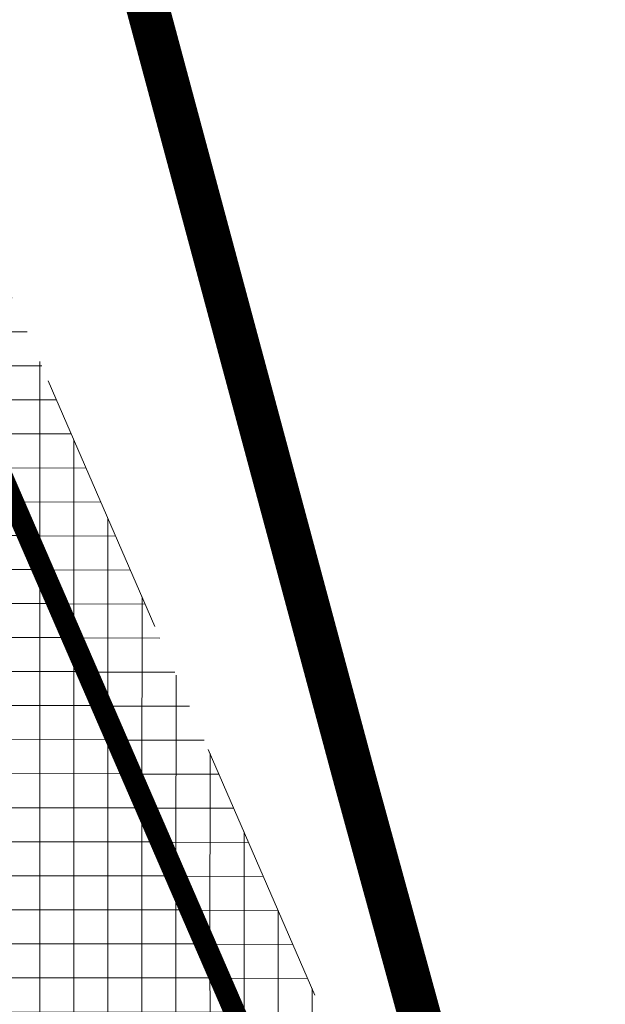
# Model space of a CAD drawing. Header units: metres. Extents: x 6467369 to 7543668, y 5829073 to 6004987.
# Tile 13 of 256: x 7543473.42 to 7543478.89, y 5829326.74 to 5829335.93. Entities that reach past the tile are written whole.
import ezdxf

# ---------------------------------------------------------------- set-up
doc = ezdxf.new("R2010")
doc.units = ezdxf.units.M
for name, pattern in [('1', [0]), ('GDE', [0]), ('HIDDEN', [0.375, 0.25, -0.125]), ('PHANTOM2', [1.25, 0.625, -0.125, 0.125, -0.125, 0.125, -0.125])]:
    doc.linetypes.add(name, pattern=pattern)
for name, color, linetype, lineweight in [('_D-krawędź pobocza', 253, 'HIDDEN', 15), ('_D-krawężnik wyniesiony BET', 7, 'Continuous', 30), ('_D-kreskowanie jezdni', 254, 'Continuous', 13), ('_D-kreskowanie pobocze', 32, '1', 13), ('_D-kreskowanie zjazd MB', 4, '1', 13), ('_D-linia rozgraniczająca inw.', 6, 'GDE', 18)]:
    doc.layers.add(name, color=color, linetype=linetype, lineweight=lineweight)
pattern_1 = [(0, (0, 0), (0, 0.3175), []), (90, (0, 0), (-0.3175, 1.944126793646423e-17), [])]

msp = doc.modelspace()

# ---------------------------------------------------------------- hatches: boundary and pattern name
at = {"layer": '_D-kreskowanie jezdni', "ltscale": 0.01, "transparency": 33554610}
h = msp.add_hatch(dxfattribs=at)
h.set_pattern_fill('ANSI37', color=256, scale=0.1, angle=45)
h.set_pattern_definition([(90, (0, 0), (-0.3175000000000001, 0), []), (180, (0, 0), (-5.551115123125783e-17, -0.3175), [])])
h.paths.add_polyline_path([(7543409.745953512, 5829462.258406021), (7543409.598435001, 5829462.545231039), (7543409.450966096, 5829462.831984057), (7543409.303556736, 5829463.118670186), (7543409.156216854, 5829463.405294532), (7543409.008956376, 5829463.691862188), (7543408.861785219, 5829463.978378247), (7543408.714713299, 5829464.264847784), (7543408.567750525, 5829464.551275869), (7543408.420906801, 5829464.837667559), (7543408.27419203, 5829465.124027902), (7543408.127616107, 5829465.410361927), (7543407.981188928, 5829465.696674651), (7543407.834920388, 5829465.982971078), (7543407.613271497, 5829466.417295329), (7543407.322111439, 5829466.989247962), (7543407.031696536, 5829467.561355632), (7543406.742125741, 5829468.13361888), (7543406.453492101, 5829468.706049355), (7543406.165881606, 5829469.278672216), (7543405.879380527, 5829469.851511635), (7543405.594071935, 5829470.424597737), (7543405.382212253, 5829470.852267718), (7543405.380675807, 5829470.855377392, -0.01973386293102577), (7543395.809390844, 5829492.289613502), (7543395.632383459, 5829492.732808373), (7543395.396215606, 5829493.327661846), (7543395.161067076, 5829493.923258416), (7543394.92686042, 5829494.519555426), (7543394.69351772, 5829495.116510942), (7543394.460964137, 5829495.714074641), (7543394.229125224, 5829496.312194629), (7543393.997930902, 5829496.910807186), (7543393.822919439, 5829497.365403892), (7543393.707589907, 5829497.665409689), (7543393.592364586, 5829497.965548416), (7543393.477233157, 5829498.265816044), (7543393.362185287, 5829498.566208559), (7543393.247210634, 5829498.86672195), (7543393.132298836, 5829499.167352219), (7543393.017439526, 5829499.468095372), (7543392.90262232, 5829499.76894742), (7543392.787836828, 5829500.06990438), (7543392.673072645, 5829500.370962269), (7543392.558319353, 5829500.67211711), (7543392.443566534, 5829500.973364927), (7543392.328803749, 5829501.27470174), (7543392.214020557, 5829501.576123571), (7543388.522689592, 5829511.269764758), (7543383.791993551, 5829509.642775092), (7543387.541343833, 5829499.796771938), (7543387.656157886, 5829499.495269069), (7543387.771013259, 5829499.193689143), (7543387.885920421, 5829498.892036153), (7543388.00088985, 5829498.590314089), (7543388.115932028, 5829498.288526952), (7543388.231057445, 5829497.98667875), (7543388.346276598, 5829497.684773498), (7543388.46159999, 5829497.382815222), (7543388.577038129, 5829497.080807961), (7543388.692601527, 5829496.778755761), (7543388.808300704, 5829496.476662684), (7543388.92414618, 5829496.174532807), (7543389.040148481, 5829495.872370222), (7543389.156318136, 5829495.570179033), (7543389.272665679, 5829495.267963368), (7543389.389201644, 5829494.965727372), (7543389.505936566, 5829494.663475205), (7543389.622880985, 5829494.361211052), (7543389.740045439, 5829494.05893912), (7543389.857440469, 5829493.756663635), (7543389.975076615, 5829493.454388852), (7543390.092964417, 5829493.15211905), (7543390.211114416, 5829492.849858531), (7543390.329537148, 5829492.547611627), (7543390.44824315, 5829492.245382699), (7543390.567242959, 5829491.943176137), (7543390.686547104, 5829491.64099636), (7543390.806166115, 5829491.338847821), (7543390.926110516, 5829491.036735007), (7543391.044985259, 5829490.738192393, 0.02000586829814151), (7543400.899151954, 5829468.63818458), (7543400.900687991, 5829468.635075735), (7543401.045016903, 5829468.34372653), (7543401.189600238, 5829468.052600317), (7543401.334427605, 5829467.761692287), (7543401.479488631, 5829467.470997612), (7543401.62477297, 5829467.18051143), (7543401.770270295, 5829466.890228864), (7543401.915970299, 5829466.600145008), (7543402.061862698, 5829466.310254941), (7543402.207937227, 5829466.020553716), (7543402.35418364, 5829465.73103637), (7543402.500591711, 5829465.44169792), (7543402.647151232, 5829465.152533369), (7543402.793852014, 5829464.863537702), (7543402.940683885, 5829464.574705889), (7543403.087636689, 5829464.286032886), (7543403.234700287, 5829463.997513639), (7543403.381864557, 5829463.709143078), (7543403.529119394, 5829463.420916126), (7543403.676454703, 5829463.132827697), (7543403.823860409, 5829462.844872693), (7543403.971326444, 5829462.55704601), (7543404.118842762, 5829462.269342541), (7543404.266399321, 5829461.981757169), (7543404.413986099, 5829461.694284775), (7543404.561593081, 5829461.406920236), (7543404.709210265, 5829461.119658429), (7543404.856827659, 5829460.832494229), (7543405.004435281, 5829460.545422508), (7543405.152023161, 5829460.258438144), (7543405.299581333, 5829459.971536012), (7543443.377905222, 5829385.935670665), (7543443.49591691, 5829385.706216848), (7543443.613882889, 5829385.476833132), (7543443.731795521, 5829385.247515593), (7543443.849647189, 5829385.018260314), (7543443.967430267, 5829384.789063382), (7543444.085137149, 5829384.55992089), (7543444.202760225, 5829384.330828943), (7543444.320291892, 5829384.101783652), (7543444.437724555, 5829383.872781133), (7543444.555050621, 5829383.643817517), (7543444.672262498, 5829383.414888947), (7543444.789352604, 5829383.185991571), (7543444.906313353, 5829382.957121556), (7543445.02313717, 5829382.728275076), (7543445.200018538, 5829382.381382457), (7543445.432538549, 5829381.924208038), (7543445.664418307, 5829381.466974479), (7543445.895585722, 5829381.009674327), (7543446.125972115, 5829380.552293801), (7543446.355510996, 5829380.09481519), (7543446.584138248, 5829379.637216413), (7543446.811788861, 5829379.179477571), (7543446.868745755, 5829379.064387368, -0.007950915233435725), (7543450.250869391, 5829371.957176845), (7543454.925274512, 5829373.75727092, 0.008251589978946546), (7543451.348885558, 5829381.284375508), (7543451.347654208, 5829381.286863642), (7543451.231868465, 5829381.520239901), (7543451.115894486, 5829381.753429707), (7543450.999740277, 5829381.986436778), (7543450.883413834, 5829382.219264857), (7543450.76692313, 5829382.4519177), (7543450.650276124, 5829382.684399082), (7543450.533480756, 5829382.916712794), (7543450.416544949, 5829383.148862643), (7543450.29947661, 5829383.380852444), (7543450.182283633, 5829383.612686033), (7543450.06497389, 5829383.844367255), (7543449.947555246, 5829384.075899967), (7543449.830035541, 5829384.307288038), (7543449.712422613, 5829384.538535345), (7543449.594724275, 5829384.769645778), (7543449.476948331, 5829385.000623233), (7543449.359102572, 5829385.231471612), (7543449.241194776, 5829385.462194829), (7543449.123232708, 5829385.692796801), (7543449.00522412, 5829385.923281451), (7543448.887176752, 5829386.153652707), (7543448.769098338, 5829386.3839145), (7543448.650996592, 5829386.614070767), (7543448.532879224, 5829386.84412544), (7543448.414753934, 5829387.074082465), (7543448.296628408, 5829387.303945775), (7543448.178510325, 5829387.533719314), (7543448.060407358, 5829387.763407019), (7543447.942327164, 5829387.993012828), (7543447.824277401, 5829388.222540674)])
h.paths.add_polyline_path([(7543458.309081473, 5829366.087622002), (7543458.206268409, 5829366.324367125), (7543458.1034143, 5829366.56118518), (7543458.00051125, 5829366.798072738), (7543457.897551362, 5829367.035026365), (7543457.794526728, 5829367.272042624), (7543457.691429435, 5829367.509118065), (7543457.588251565, 5829367.746249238), (7543457.484985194, 5829367.98343268), (7543457.38162239, 5829368.220664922), (7543457.278155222, 5829368.457942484), (7543457.174575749, 5829368.695261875), (7543457.070876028, 5829368.932619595), (7543456.967048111, 5829369.170012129), (7543456.863084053, 5829369.407435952), (7543456.758975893, 5829369.644887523), (7543456.654715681, 5829369.882363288), (7543456.550295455, 5829370.119859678), (7543456.445707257, 5829370.357373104), (7543456.340943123, 5829370.594899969), (7543456.235995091, 5829370.832436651), (7543456.130855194, 5829371.069979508), (7543456.025515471, 5829371.307524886), (7543455.919967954, 5829371.545069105), (7543455.814204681, 5829371.782608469), (7543455.708217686, 5829372.020139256), (7543455.601999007, 5829372.257657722), (7543455.495540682, 5829372.495160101), (7543455.388834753, 5829372.732642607), (7543455.281873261, 5829372.970101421), (7543455.175899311, 5829373.204762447, 0.0006006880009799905), (7543454.925274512, 5829373.75727092), (7543450.250869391, 5829371.957176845, -0.0006403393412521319), (7543450.51339584, 5829371.380154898), (7543450.670621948, 5829371.032929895), (7543450.880581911, 5829370.566810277), (7543451.089814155, 5829370.100025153), (7543451.298376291, 5829369.63260994), (7543451.506325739, 5829369.164600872), (7543451.713718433, 5829368.696037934), (7543451.920607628, 5829368.226967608), (7543452.127044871, 5829367.757440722), (7543452.28339967, 5829367.400824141), (7543452.386462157, 5829367.165459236), (7543452.489456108, 5829366.929973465), (7543452.592389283, 5829366.694370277), (7543452.695269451, 5829366.458653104), (7543452.798104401, 5829366.22282538), (7543452.900901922, 5829365.98689053), (7543453.003669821, 5829365.750851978), (7543453.106415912, 5829365.514713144), (7543453.209148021, 5829365.278477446), (7543453.311873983, 5829365.042148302), (7543453.414601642, 5829364.805729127), (7543453.517338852, 5829364.569223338), (7543453.620093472, 5829364.33263435), (7543453.722873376, 5829364.095965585), (7543482.827848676, 5829297.07563406), (7543482.964939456, 5829296.759961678), (7543483.102103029, 5829296.444169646), (7543483.239356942, 5829296.128265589), (7543483.37671876, 5829295.812257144), (7543483.514206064, 5829295.496151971), (7543483.651836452, 5829295.179957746), (7543483.789627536, 5829294.863682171), (7543483.927596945, 5829294.547332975), (7543484.065762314, 5829294.230917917), (7543484.204141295, 5829293.914444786), (7543484.342751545, 5829293.59792141), (7543484.481610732, 5829293.281355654), (7543484.620736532, 5829292.964755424), (7543484.760146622, 5829292.648128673), (7543484.899858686, 5829292.331483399), (7543485.039890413, 5829292.01482765), (7543485.180259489, 5829291.69816953), (7543485.320983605, 5829291.381517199), (7543485.462080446, 5829291.064878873), (7543485.603567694, 5829290.748262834), (7543485.745463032, 5829290.431677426), (7543485.887784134, 5829290.115131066), (7543486.030548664, 5829289.798632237), (7543486.173774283, 5829289.482189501), (7543486.317478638, 5829289.165811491), (7543486.461679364, 5829288.849506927), (7543486.606394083, 5829288.533284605), (7543486.751640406, 5829288.217153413), (7543486.897435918, 5829287.901122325), (7543487.042095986, 5829287.588874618, 0.02273060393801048), (7543495.541139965, 5829271.266797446), (7543495.54299273, 5829271.263596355), (7543495.717909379, 5829270.962543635), (7543495.893240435, 5829270.661892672), (7543496.068968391, 5829270.361634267), (7543496.245075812, 5829270.061759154), (7543496.421545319, 5829269.762258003), (7543496.598359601, 5829269.463121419), (7543496.775501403, 5829269.164339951), (7543496.952953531, 5829268.865904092), (7543497.130698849, 5829268.567804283), (7543497.308720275, 5829268.270030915), (7543497.487000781, 5829267.972574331), (7543497.665523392, 5829267.675424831), (7543497.844271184, 5829267.378572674), (7543498.023227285, 5829267.082008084), (7543498.202374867, 5829266.785721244), (7543498.38169715, 5829266.489702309), (7543498.561177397, 5829266.193941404), (7543498.740798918, 5829265.898428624), (7543498.920545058, 5829265.603154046), (7543499.100399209, 5829265.308107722), (7543499.280344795, 5829265.013279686), (7543499.46036528, 5829264.718659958), (7543499.640444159, 5829264.424238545), (7543499.820564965, 5829264.130005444), (7543500.000711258, 5829263.835950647), (7543500.18086663, 5829263.542064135), (7543500.3610147, 5829263.248335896), (7543500.541139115, 5829262.954755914), (7543500.721223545, 5829262.66131418), (7543500.901251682, 5829262.368000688), (7543536.326194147, 5829204.652589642), (7543539.961566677, 5829208.287962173), (7543505.162580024, 5829264.983546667), (7543504.982624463, 5829265.276741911), (7543504.802757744, 5829265.569828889), (7543504.622996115, 5829265.862817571), (7543504.443355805, 5829266.155717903), (7543504.263853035, 5829266.44853982), (7543504.084504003, 5829266.741293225), (7543503.905324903, 5829267.033988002), (7543503.726331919, 5829267.326634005), (7543503.453479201, 5829267.773182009), (7543503.097623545, 5829268.356954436), (7543502.742559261, 5829268.941105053), (7543502.388509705, 5829269.52555757), (7543502.035656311, 5829270.110303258), (7543501.684158, 5829270.695369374), (7543501.334163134, 5829271.280799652), (7543500.98581472, 5829271.866645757), (7543500.639250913, 5829272.452966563), (7543500.294607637, 5829273.039823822), (7543499.952020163, 5829273.627279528), (7543499.866452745, 5829273.775117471, -0.02229541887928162), (7543491.722217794, 5829289.382629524), (7543491.508339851, 5829289.8422757), (7543491.223463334, 5829290.45978346), (7543490.940255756, 5829291.078632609), (7543490.65858889, 5829291.698747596), (7543490.378334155, 5829292.320052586), (7543490.099364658, 5829292.942466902), (7543489.821554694, 5829293.565906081), (7543489.544784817, 5829294.190270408), (7543489.268941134, 5829294.815446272), (7543488.993926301, 5829295.441281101), (7543488.719675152, 5829296.067547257), (7543488.510260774, 5829296.547131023), (7543488.373123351, 5829296.86157259), (7543488.236052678, 5829297.176194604), (7543488.099031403, 5829297.490989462), (7543487.962042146, 5829297.805949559), (7543487.825067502, 5829298.121067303), (7543487.688090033, 5829298.4363351), (7543487.551092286, 5829298.751745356), (7543487.414056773, 5829299.067290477)])
at = {"layer": '_D-kreskowanie pobocze', "ltscale": 0.01, "transparency": 33554623}
h = msp.add_hatch(dxfattribs=at)
h.set_pattern_fill('NET', color=256, scale=0.1)
h.set_pattern_definition(pattern_1)
h.paths.add_polyline_path([(7543492.402208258, 5829289.699035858), (7543492.259095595, 5829290.006600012), (7543492.116690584, 5829290.313980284), (7543491.974704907, 5829290.62175313), (7543491.833122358, 5829290.929910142), (7543491.691926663, 5829291.238442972), (7543491.551101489, 5829291.547343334), (7543491.410630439, 5829291.85660301), (7543491.270497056, 5829292.166213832), (7543491.130684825, 5829292.476167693), (7543490.991177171, 5829292.786456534), (7543490.851957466, 5829293.097072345), (7543490.713009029, 5829293.408007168), (7543490.574467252, 5829293.718910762), (7543490.436002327, 5829294.030478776), (7543490.297758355, 5829294.342342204), (7543490.159718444, 5829294.654493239), (7543490.021865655, 5829294.966924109), (7543489.884183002, 5829295.279627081), (7543489.746653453, 5829295.592594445), (7543489.609259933, 5829295.905818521), (7543489.471985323, 5829296.21929164), (7543489.334812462, 5829296.533006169), (7543489.197724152, 5829296.846954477), (7543489.060703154, 5829297.161128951), (7543488.92373219, 5829297.475521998), (7543488.786793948, 5829297.790126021), (7543488.649871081, 5829298.104933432), (7543488.512946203, 5829298.419936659), (7543488.376001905, 5829298.7351281), (7543488.239020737, 5829299.050500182), (7543488.101987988, 5829299.36603894), (7543458.997011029, 5829366.386374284), (7543458.894188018, 5829366.62314231), (7543458.791314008, 5829366.860006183), (7543458.688381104, 5829367.096962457), (7543458.585381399, 5829367.334007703), (7543458.482306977, 5829367.571138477), (7543458.379149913, 5829367.808351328), (7543458.275902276, 5829368.045642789), (7543458.172556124, 5829368.283009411), (7543458.06910351, 5829368.520447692), (7543457.96553648, 5829368.75795416), (7543457.861847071, 5829368.995525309), (7543457.758027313, 5829369.233157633), (7543457.654069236, 5829369.470847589), (7543457.549964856, 5829369.70859166), (7543457.445706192, 5829369.946386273), (7543457.341285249, 5829370.184227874), (7543457.236694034, 5829370.422112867), (7543457.13192455, 5829370.660037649), (7543457.026968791, 5829370.897998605), (7543456.921818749, 5829371.135992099), (7543456.816466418, 5829371.374014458), (7543456.710903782, 5829371.612062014), (7543456.605122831, 5829371.850131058), (7543456.499115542, 5829372.088217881), (7543456.3928739, 5829372.326318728), (7543456.286389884, 5829372.564429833), (7543456.179655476, 5829372.802547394), (7543456.072662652, 5829373.040667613), (7543455.965403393, 5829373.278786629), (7543455.857869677, 5829373.516900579), (7543455.750215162, 5829373.754649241, 0.0002955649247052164), (7543455.626406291, 5829374.027273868), (7543454.925274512, 5829373.75727092, -0.0003396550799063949), (7543455.067151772, 5829373.444932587), (7543455.174648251, 5829373.207532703), (7543455.281873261, 5829372.970101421), (7543455.388834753, 5829372.732642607), (7543455.495540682, 5829372.495160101), (7543455.601999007, 5829372.257657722), (7543455.708217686, 5829372.020139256), (7543455.814204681, 5829371.782608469), (7543455.919967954, 5829371.545069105), (7543456.025515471, 5829371.307524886), (7543456.130855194, 5829371.069979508), (7543456.235995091, 5829370.832436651), (7543456.340943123, 5829370.594899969), (7543456.445707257, 5829370.357373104), (7543456.550295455, 5829370.119859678), (7543456.654715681, 5829369.882363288), (7543456.758975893, 5829369.644887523), (7543456.863084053, 5829369.407435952), (7543456.967048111, 5829369.170012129), (7543457.070876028, 5829368.932619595), (7543457.174575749, 5829368.695261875), (7543457.278155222, 5829368.457942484), (7543457.38162239, 5829368.220664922), (7543457.484985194, 5829367.98343268), (7543457.588251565, 5829367.746249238), (7543457.691429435, 5829367.509118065), (7543457.794526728, 5829367.272042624), (7543457.897551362, 5829367.035026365), (7543458.00051125, 5829366.798072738), (7543458.1034143, 5829366.56118518), (7543458.206268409, 5829366.324367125), (7543458.309081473, 5829366.087622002), (7543487.414056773, 5829299.067290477), (7543487.551092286, 5829298.751745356), (7543487.688090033, 5829298.4363351), (7543487.825067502, 5829298.121067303), (7543487.962042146, 5829297.805949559), (7543488.099031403, 5829297.490989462), (7543488.236052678, 5829297.176194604), (7543488.373123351, 5829296.86157259), (7543488.510260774, 5829296.547131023), (7543488.647482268, 5829296.232877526), (7543488.784805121, 5829295.918819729), (7543488.922246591, 5829295.604965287), (7543489.059823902, 5829295.291321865), (7543489.197554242, 5829294.977897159), (7543489.335454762, 5829294.664698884), (7543489.473542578, 5829294.351734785), (7543489.611834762, 5829294.039012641), (7543489.750348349, 5829293.726540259), (7543489.889100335, 5829293.41432549), (7543490.028107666, 5829293.102376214), (7543490.16738725, 5829292.790700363), (7543490.306955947, 5829292.479305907), (7543490.446830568, 5829292.168200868), (7543490.587027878, 5829291.857393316), (7543490.727564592, 5829291.546891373), (7543490.868457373, 5829291.236703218), (7543491.009722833, 5829290.926837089), (7543491.151377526, 5829290.617301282), (7543491.293437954, 5829290.308104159), (7543491.435920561, 5829289.999254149), (7543491.578841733, 5829289.690759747), (7543491.722217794, 5829289.382629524, 0.02186969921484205), (7543499.698060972, 5829274.066054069), (7543499.868306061, 5829273.771915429), (7543500.039110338, 5829273.477940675), (7543500.210457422, 5829273.184121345), (7543500.382330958, 5829272.890448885), (7543500.554714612, 5829272.596914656), (7543500.727592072, 5829272.303509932), (7543500.900947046, 5829272.010225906), (7543501.074763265, 5829271.717053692), (7543501.24902447, 5829271.423984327), (7543501.423714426, 5829271.131008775), (7543501.598816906, 5829270.838117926), (7543501.774315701, 5829270.545302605), (7543501.950194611, 5829270.252553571), (7543502.126437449, 5829269.959861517), (7543502.303028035, 5829269.667217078), (7543502.479950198, 5829269.37461083), (7543502.657187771, 5829269.082033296), (7543502.834724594, 5829268.789474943), (7543503.012544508, 5829268.496926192), (7543503.190631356, 5829268.204377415), (7543503.36896898, 5829267.911818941), (7543503.547541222, 5829267.619241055), (7543503.726331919, 5829267.326634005), (7543503.905324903, 5829267.033988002), (7543504.084504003, 5829266.741293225), (7543504.263853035, 5829266.44853982), (7543504.443355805, 5829266.155717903), (7543504.622996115, 5829265.862817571), (7543504.802757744, 5829265.569828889), (7543504.982624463, 5829265.276741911), (7543505.162580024, 5829264.983546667), (7543539.961566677, 5829208.287962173), (7543540.506872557, 5829208.833268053), (7543505.801782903, 5829265.375872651), (7543505.621849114, 5829265.669032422), (7543505.442025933, 5829265.962048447), (7543505.262329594, 5829266.254930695), (7543505.082776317, 5829266.547689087), (7543504.903382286, 5829266.840333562), (7543504.724163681, 5829267.132873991), (7543504.545136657, 5829267.42532024), (7543504.366317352, 5829267.717682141), (7543504.187721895, 5829268.009969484), (7543504.009366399, 5829268.302192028), (7543503.831266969, 5829268.594359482), (7543503.653439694, 5829268.886481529), (7543503.475900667, 5829269.17856779), (7543503.298665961, 5829269.470627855), (7543503.121751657, 5829269.762671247), (7543502.945173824, 5829270.054707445), (7543502.768948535, 5829270.346745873), (7543502.593091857, 5829270.638795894), (7543502.417416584, 5829270.931205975), (7543502.242335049, 5829271.223325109), (7543502.067670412, 5829271.515483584), (7543501.893438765, 5829271.8076905), (7543501.719656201, 5829272.099954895), (7543501.546338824, 5829272.392285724), (7543501.373502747, 5829272.68469187), (7543501.201164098, 5829272.977182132), (7543501.029339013, 5829273.269765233), (7543500.858043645, 5829273.562449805), (7543500.687294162, 5829273.855244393), (7543500.517106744, 5829274.148157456), (7543500.34749391, 5829274.441203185, -0.02186969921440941)])
h.paths.add_polyline_path([(7543487.190744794, 5829287.26939682), (7543487.043798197, 5829287.585200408), (7543486.897435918, 5829287.901122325), (7543486.751640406, 5829288.217153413), (7543486.606394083, 5829288.533284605), (7543486.461679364, 5829288.849506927), (7543486.317478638, 5829289.165811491), (7543486.173774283, 5829289.482189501), (7543486.030548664, 5829289.798632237), (7543485.887784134, 5829290.115131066), (7543485.745463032, 5829290.431677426), (7543485.603567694, 5829290.748262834), (7543485.462080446, 5829291.064878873), (7543485.320983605, 5829291.381517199), (7543485.180259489, 5829291.69816953), (7543485.039890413, 5829292.01482765), (7543484.899858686, 5829292.331483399), (7543484.760146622, 5829292.648128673), (7543484.620736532, 5829292.964755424), (7543484.481610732, 5829293.281355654), (7543484.342751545, 5829293.59792141), (7543484.204141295, 5829293.914444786), (7543484.065762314, 5829294.230917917), (7543483.927596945, 5829294.547332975), (7543483.789627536, 5829294.863682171), (7543483.651836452, 5829295.179957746), (7543483.514206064, 5829295.496151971), (7543483.37671876, 5829295.812257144), (7543483.239356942, 5829296.128265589), (7543483.102103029, 5829296.444169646), (7543482.964939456, 5829296.759961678), (7543482.827848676, 5829297.07563406), (7543453.722873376, 5829364.095965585), (7543453.620093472, 5829364.33263435), (7543453.517338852, 5829364.569223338), (7543453.414601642, 5829364.805729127), (7543453.311873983, 5829365.042148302), (7543453.209148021, 5829365.278477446), (7543453.106415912, 5829365.514713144), (7543453.003669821, 5829365.750851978), (7543452.900901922, 5829365.98689053), (7543452.798104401, 5829366.22282538), (7543452.695269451, 5829366.458653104), (7543452.592389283, 5829366.694370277), (7543452.489456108, 5829366.929973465), (7543452.386462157, 5829367.165459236), (7543452.28339967, 5829367.400824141), (7543452.180260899, 5829367.636064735), (7543452.077038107, 5829367.871177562), (7543451.973723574, 5829368.106159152), (7543451.870309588, 5829368.341006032), (7543451.766788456, 5829368.57571472), (7543451.663152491, 5829368.81028172), (7543451.559394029, 5829369.044703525), (7543451.455505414, 5829369.278976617), (7543451.351479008, 5829369.513097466), (7543451.247307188, 5829369.747062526), (7543451.142982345, 5829369.980868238), (7543451.038496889, 5829370.214511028), (7543450.933843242, 5829370.447987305), (7543450.829013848, 5829370.681293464), (7543450.724001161, 5829370.914425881), (7543450.618797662, 5829371.147380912), (7543450.51339584, 5829371.380154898, 0.0006403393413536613), (7543450.250869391, 5829371.957176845), (7543449.549679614, 5829371.687151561, -0.0006861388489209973), (7543449.830174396, 5829371.070787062), (7543449.935267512, 5829370.838695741), (7543450.040173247, 5829370.606400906), (7543450.144899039, 5829370.373906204), (7543450.249452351, 5829370.141215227), (7543450.35384066, 5829369.908331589), (7543450.458071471, 5829369.675258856), (7543450.562152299, 5829369.4420006), (7543450.666090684, 5829369.208560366), (7543450.769894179, 5829368.974941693), (7543450.873570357, 5829368.741148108), (7543450.977126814, 5829368.507183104), (7543451.080571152, 5829368.273050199), (7543451.183910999, 5829368.038752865), (7543451.287153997, 5829367.804294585), (7543451.390307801, 5829367.56967883), (7543451.493380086, 5829367.334909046), (7543451.596378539, 5829367.099988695), (7543451.699310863, 5829366.864921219), (7543451.802184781, 5829366.629710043), (7543451.905008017, 5829366.394358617), (7543452.007788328, 5829366.158870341), (7543452.110533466, 5829365.923248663), (7543452.213251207, 5829365.687496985), (7543452.315949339, 5829365.451618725), (7543452.418635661, 5829365.215617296), (7543452.521317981, 5829364.979496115), (7543452.624004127, 5829364.743258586), (7543452.726701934, 5829364.506908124), (7543452.829419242, 5829364.270448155), (7543452.932163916, 5829364.033882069), (7543453.034942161, 5829363.797217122), (7543482.139920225, 5829296.776879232), (7543482.277027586, 5829296.461168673), (7543482.414224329, 5829296.145300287), (7543482.551528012, 5829295.829281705), (7543482.68895622, 5829295.513120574), (7543482.826526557, 5829295.196824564), (7543482.964256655, 5829294.880401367), (7543483.102164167, 5829294.563858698), (7543483.240266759, 5829294.247204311), (7543483.378582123, 5829293.93044598), (7543483.517127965, 5829293.613591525), (7543483.655922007, 5829293.296648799), (7543483.794981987, 5829292.979625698), (7543483.934325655, 5829292.662530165), (7543484.073970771, 5829292.345370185), (7543484.213935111, 5829292.028153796), (7543484.354236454, 5829291.71088909), (7543484.494892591, 5829291.393584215), (7543484.635921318, 5829291.076247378), (7543484.777179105, 5829290.759247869), (7543484.9189975, 5829290.441890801), (7543485.061241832, 5829290.124526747), (7543485.203929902, 5829289.807164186), (7543485.347079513, 5829289.489811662), (7543485.490708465, 5829289.172477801), (7543485.634834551, 5829288.855171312), (7543485.779475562, 5829288.53790098), (7543485.924649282, 5829288.220675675), (7543486.070373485, 5829287.90350437), (7543486.216665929, 5829287.586396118), (7543486.363544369, 5829287.269360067), (7543486.511023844, 5829286.952411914, 0.02186969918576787), (7543494.719394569, 5829271.189358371), (7543494.894192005, 5829270.887354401), (7543495.069725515, 5829270.585239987), (7543495.245654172, 5829270.283564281), (7543495.421960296, 5829269.982317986), (7543495.598626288, 5829269.68149174), (7543495.775634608, 5829269.381076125), (7543495.95296779, 5829269.081061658), (7543496.130608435, 5829268.781438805), (7543496.308539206, 5829268.482197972), (7543496.486742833, 5829268.183329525), (7543496.665202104, 5829267.88482378), (7543496.843899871, 5829267.586671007), (7543497.02301228, 5829267.288540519), (7543497.202125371, 5829266.991082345), (7543497.381425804, 5829266.693947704), (7543497.560896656, 5829266.39712672), (7543497.740521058, 5829266.100609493), (7543497.920282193, 5829265.804386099), (7543498.100163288, 5829265.508446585), (7543498.280147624, 5829265.212780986), (7543498.460218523, 5829264.917379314), (7543498.64035935, 5829264.622231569), (7543498.820553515, 5829264.327327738), (7543499.000784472, 5829264.032657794), (7543499.181035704, 5829263.738211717), (7543499.361290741, 5829263.443979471), (7543499.541533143, 5829263.149951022), (7543499.721746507, 5829262.856116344), (7543499.901914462, 5829262.562465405), (7543500.082020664, 5829262.268988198), (7543500.262052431, 5829261.975668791), (7543535.780888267, 5829204.107283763), (7543536.326194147, 5829204.652589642), (7543500.901251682, 5829262.368000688), (7543500.721223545, 5829262.66131418), (7543500.541139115, 5829262.954755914), (7543500.3610147, 5829263.248335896), (7543500.18086663, 5829263.542064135), (7543500.000711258, 5829263.835950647), (7543499.820564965, 5829264.130005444), (7543499.640444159, 5829264.424238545), (7543499.46036528, 5829264.718659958), (7543499.280344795, 5829265.013279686), (7543499.100399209, 5829265.308107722), (7543498.920545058, 5829265.603154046), (7543498.740798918, 5829265.898428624), (7543498.561177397, 5829266.193941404), (7543498.38169715, 5829266.489702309), (7543498.202374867, 5829266.785721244), (7543498.023227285, 5829267.082008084), (7543497.844271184, 5829267.378572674), (7543497.665523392, 5829267.675424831), (7543497.487000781, 5829267.972574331), (7543497.308720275, 5829268.270030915), (7543497.130698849, 5829268.567804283), (7543496.952953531, 5829268.865904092), (7543496.775501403, 5829269.164339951), (7543496.598359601, 5829269.463121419), (7543496.421545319, 5829269.762258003), (7543496.245075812, 5829270.061759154), (7543496.068968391, 5829270.361634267), (7543495.893240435, 5829270.661892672), (7543495.717909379, 5829270.962543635), (7543495.54299273, 5829271.263596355), (7543495.368508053, 5829271.565059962, -0.02186969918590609)])
at = {"layer": '_D-kreskowanie zjazd MB', "ltscale": 0.01, "transparency": 33554623}
h = msp.add_hatch(dxfattribs=at)
h.set_pattern_fill('NET', color=256, scale=0.1)
h.set_pattern_definition(pattern_1)
h.paths.add_polyline_path([(7543607.890194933, 5829102.307134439), (7543606.114160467, 5829102.913716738), (7543609.116138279, 5829098.496677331), (7543609.706316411, 5829097.495972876), (7543609.734643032, 5829099.328863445)])
h.paths.add_polyline_path([(7543598.88609635, 5829104.943980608), (7543598.41019816, 5829102.880778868), (7543597.358725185, 5829102.22618034), (7543599.206249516, 5829099.253528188), (7543600.24228408, 5829099.898515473), (7543602.240566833, 5829099.375624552), (7543601.306752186, 5829101.076484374), (7543601.244312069, 5829101.187308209)])
h.paths.add_polyline_path([(7543400.239929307, 5829486.098307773), (7543400.036642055, 5829486.009607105), (7543398.073473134, 5829486.78958603, 0.005462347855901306), (7543400.672952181, 5829480.832010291), (7543401.43636068, 5829482.80168133), (7543401.71063289, 5829482.921354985)])
h.paths.add_polyline_path([(7543370.653668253, 5829564.087816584), (7543368.743778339, 5829565.067368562), (7543368.813099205, 5829564.829439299), (7543368.884702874, 5829564.584812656, 0.007592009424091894), (7543370.660324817, 5829558.856350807), (7543371.813068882, 5829560.781841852)])
h.paths.add_polyline_path([(7543341.948793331, 5829634.662205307), (7543341.082816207, 5829632.725692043), (7543339.915111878, 5829632.279635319), (7543341.164070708, 5829629.010063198), (7543342.331775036, 5829629.456119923), (7543344.268288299, 5829628.590142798)])
h.paths.add_polyline_path([(7543337.162949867, 5829664.779129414), (7543335.447696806, 5829665.730691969), (7543335.53898167, 5829665.486482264), (7543335.652881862, 5829665.182552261), (7543335.767068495, 5829664.878589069), (7543335.881525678, 5829664.57458692), (7543335.996237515, 5829664.270540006), (7543336.1111881, 5829663.966442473), (7543336.226361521, 5829663.66228844), (7543336.341741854, 5829663.35807198), (7543336.45731317, 5829663.05378714), (7543336.573059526, 5829662.749427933), (7543336.688964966, 5829662.444988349), (7543336.805013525, 5829662.140462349), (7543336.921189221, 5829661.835843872), (7543337.037476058, 5829661.531126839), (7543337.153858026, 5829661.22630515), (7543337.270319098, 5829660.921372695), (7543337.386843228, 5829660.616323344), (7543337.754498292, 5829659.653861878), (7543338.427254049, 5829661.515460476)])
h.paths.add_polyline_path([(7543320.419347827, 5829698.892872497), (7543319.348352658, 5829697.061760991), (7543317.257275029, 5829696.514068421), (7543318.155311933, 5829693.131219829), (7543320.235155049, 5829693.67596987), (7543322.066266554, 5829692.604974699)])
h.paths.add_polyline_path([(7543289.976127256, 5829840.216708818), (7543288.308818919, 5829841.223954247), (7543289.929596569, 5829835.03586248), (7543290.836677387, 5829836.82416891)])

# ---------------------------------------------------------------- linework, layer by layer
at = {"layer": '_D-krawędź pobocza', "ltscale": 10, "flags": 128}
msp.add_lwpolyline([(7543401.485681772, 5829480.85359905, 0.00874113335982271), (7543405.913071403, 5829471.470969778), (7543406.054442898, 5829471.18484269), (7543406.196160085, 5829470.898765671), (7543406.338377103, 5829470.612404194), (7543406.480754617, 5829470.326417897), (7543406.623450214, 5829470.040464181), (7543406.766454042, 5829469.754538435), (7543406.909756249, 5829469.468636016), (7543407.05334699, 5829469.182752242), (7543407.197216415, 5829468.896882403), (7543407.341354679, 5829468.611021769), (7543407.48575194, 5829468.325165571), (7543407.630398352, 5829468.039309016), (7543407.775284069, 5829467.753447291), (7543407.920399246, 5829467.467575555), (7543408.065734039, 5829467.181688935), (7543408.211278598, 5829466.895782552), (7543408.357023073, 5829466.609851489), (7543408.502957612, 5829466.323890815), (7543408.649072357, 5829466.037895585), (7543408.795357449, 5829465.751860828), (7543408.941803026, 5829465.465781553), (7543409.088399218, 5829465.179652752), (7543409.235136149, 5829464.893469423), (7543409.382003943, 5829464.607226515), (7543409.528992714, 5829464.320918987), (7543409.676092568, 5829464.034541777), (7543409.823293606, 5829463.748089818), (7543409.970585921, 5829463.46155802), (7543410.117959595, 5829463.174941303), (7543410.265404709, 5829462.888234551), (7543410.412911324, 5829462.601432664), (7543448.491233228, 5829388.565571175), (7543448.609284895, 5829388.336039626), (7543448.72737651, 5829388.106411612), (7543448.845502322, 5829387.876679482), (7543448.96365466, 5829387.646839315), (7543449.081825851, 5829387.416887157), (7543449.20000821, 5829387.186819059), (7543449.318194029, 5829386.956631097), (7543449.436375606, 5829386.726319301), (7543449.554545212, 5829386.495879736), (7543449.672695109, 5829386.265308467), (7543449.790817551, 5829386.034601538), (7543449.908904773, 5829385.803755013), (7543450.026948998, 5829385.572764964), (7543450.144942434, 5829385.341627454), (7543450.262877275, 5829385.110338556), (7543450.380745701, 5829384.878894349), (7543450.498539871, 5829384.647290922), (7543450.616251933, 5829384.415524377), (7543450.733874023, 5829384.183590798), (7543450.851398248, 5829383.951486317), (7543450.968816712, 5829383.719207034), (7543451.086121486, 5829383.486749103), (7543451.203304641, 5829383.25410865), (7543451.320358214, 5829383.021281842), (7543451.437274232, 5829382.788264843), (7543451.5540447, 5829382.55505384), (7543451.670661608, 5829382.321645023), (7543451.787116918, 5829382.08803462), (7543451.903402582, 5829381.854218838), (7543452.019510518, 5829381.620193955), (7543452.135432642, 5829381.385956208, -0.008335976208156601), (7543455.750215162, 5829373.754649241), (7543455.857869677, 5829373.516900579), (7543455.965403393, 5829373.278786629), (7543456.072662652, 5829373.040667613), (7543456.179655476, 5829372.802547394), (7543456.286389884, 5829372.564429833), (7543456.3928739, 5829372.326318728), (7543456.499115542, 5829372.088217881), (7543456.605122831, 5829371.850131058), (7543456.710903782, 5829371.612062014), (7543456.816466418, 5829371.374014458), (7543456.921818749, 5829371.135992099), (7543457.026968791, 5829370.897998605), (7543457.13192455, 5829370.660037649), (7543457.236694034, 5829370.422112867), (7543457.341285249, 5829370.184227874), (7543457.445706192, 5829369.946386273), (7543457.549964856, 5829369.70859166), (7543457.654069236, 5829369.470847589), (7543457.758027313, 5829369.233157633), (7543457.861847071, 5829368.995525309), (7543457.96553648, 5829368.75795416), (7543458.06910351, 5829368.520447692), (7543458.172556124, 5829368.283009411), (7543458.275902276, 5829368.045642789), (7543458.379149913, 5829367.808351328), (7543458.482306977, 5829367.571138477), (7543458.585381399, 5829367.334007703), (7543458.688381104, 5829367.096962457), (7543458.791314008, 5829366.860006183), (7543458.894188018, 5829366.62314231), (7543458.997011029, 5829366.386374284), (7543488.101987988, 5829299.36603894), (7543488.239020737, 5829299.050500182), (7543488.376001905, 5829298.7351281), (7543488.512946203, 5829298.419936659), (7543488.649871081, 5829298.104933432), (7543488.786793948, 5829297.790126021), (7543488.92373219, 5829297.475521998), (7543489.060703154, 5829297.161128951), (7543489.197724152, 5829296.846954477), (7543489.334812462, 5829296.533006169), (7543489.471985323, 5829296.21929164), (7543489.609259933, 5829295.905818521), (7543489.746653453, 5829295.592594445), (7543489.884183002, 5829295.279627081), (7543490.021865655, 5829294.966924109), (7543490.159718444, 5829294.654493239), (7543490.297758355, 5829294.342342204), (7543490.436002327, 5829294.030478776), (7543490.574467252, 5829293.718910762), (7543490.713009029, 5829293.408007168), (7543490.851957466, 5829293.097072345), (7543490.991177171, 5829292.786456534), (7543491.130684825, 5829292.476167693), (7543491.270497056, 5829292.166213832), (7543491.410630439, 5829291.85660301), (7543491.551101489, 5829291.547343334), (7543491.691926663, 5829291.238442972), (7543491.833122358, 5829290.929910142), (7543491.974704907, 5829290.62175313), (7543492.116690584, 5829290.313980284), (7543492.259095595, 5829290.006600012), (7543492.402208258, 5829289.699035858, 0.02186969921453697), (7543500.34749391, 5829274.441203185), (7543500.517106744, 5829274.148157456), (7543500.687294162, 5829273.855244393), (7543500.858043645, 5829273.562449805), (7543501.029339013, 5829273.269765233), (7543501.201164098, 5829272.977182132), (7543501.373502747, 5829272.68469187), (7543501.546338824, 5829272.392285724), (7543501.719656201, 5829272.099954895), (7543501.893438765, 5829271.8076905), (7543502.067670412, 5829271.515483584), (7543502.242335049, 5829271.223325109), (7543502.417416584, 5829270.931205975), (7543502.593091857, 5829270.638795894), (7543502.768948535, 5829270.346745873), (7543502.945173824, 5829270.054707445), (7543503.121751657, 5829269.762671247), (7543503.298665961, 5829269.470627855), (7543503.475900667, 5829269.17856779), (7543503.653439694, 5829268.886481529), (7543503.831266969, 5829268.594359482), (7543504.009366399, 5829268.302192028), (7543504.187721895, 5829268.009969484), (7543504.366317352, 5829267.717682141), (7543504.545136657, 5829267.42532024), (7543504.724163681, 5829267.132873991), (7543504.903382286, 5829266.840333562), (7543505.082776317, 5829266.547689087), (7543505.262329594, 5829266.254930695), (7543505.442025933, 5829265.962048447), (7543505.621849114, 5829265.669032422), (7543505.801782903, 5829265.375872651), (7543542.585620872, 5829205.446507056), (7543606.104826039, 5829104.259477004), (7543606.169702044, 5829104.166266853), (7543607.295101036, 5829102.510381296)], format="xyb", dxfattribs=at)
at = {"layer": '_D-krawężnik wyniesiony BET', "const_width": 0.2, "flags": 128}
msp.add_lwpolyline([(7543458.309081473, 5829366.087622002), (7543487.414056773, 5829299.067290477)], dxfattribs=at)
at = {"layer": '_D-linia rozgraniczająca inw.', "color": 6, "linetype": 'PHANTOM2', "ltscale": 5, "transparency": 33554687, "const_width": 0.4, "flags": 128}
msp.add_lwpolyline([(7543414.108544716, 5829456.854019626), (7543418.284089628, 5829449.062327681), (7543418.995757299, 5829447.749250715), (7543440.117578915, 5829406.025652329), (7543440.776521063, 5829404.727735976), (7543462.555225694, 5829363.320198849), (7543463.236461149, 5829362.037873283), (7543472.651752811, 5829343.347522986), (7543476.549538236, 5829328.838537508), (7543477.20416412, 5829326.448161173), (7543490.587731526, 5829294.607261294), (7543606.962328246, 5829104.602690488), (7543619.761623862, 5829083.704011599), (7543604.318452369, 5829080.70185704), (7543604.132180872, 5829090.778507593), (7543487.699398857, 5829277.802938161), (7543483.120534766, 5829288.396245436), (7543468.498311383, 5829322.225338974), (7543453.932691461, 5829356.038813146), (7543446.289569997, 5829373.605909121), (7543432.737924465, 5829399.857373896), (7543410.791060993, 5829442.675997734), (7543392.522062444, 5829478.146339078), (7543387.963739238, 5829490.24833374), (7543378.444812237, 5829514.973620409), (7543362.68583508, 5829556.498115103), (7543360.51290282, 5829564.492714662), (7543348.230223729, 5829609.671392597), (7543334.610749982, 5829645.325948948), (7543329.863307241, 5829657.752910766), (7543318.460805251, 5829690.795585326), (7543316.511478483, 5829698.163569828), (7543276.050244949, 5829850.48702853), (7543280.235044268, 5829851.581669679), (7543286.624868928, 5829853.237332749), (7543290.085773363, 5829841.051657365), (7543305.980352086, 5829778.33549226), (7543333.535658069, 5829674.973105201), (7543356.755432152, 5829615.033683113), (7543368.639018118, 5829571.190453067), (7543369.35598669, 5829568.681063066), (7543386.033194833, 5829521.269000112), (7543386.771075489, 5829519.145105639), (7543395.728457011, 5829496.801631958), (7543396.445587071, 5829495.008812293)], close=True, dxfattribs=at)

doc.saveas('drawing.dxf')
